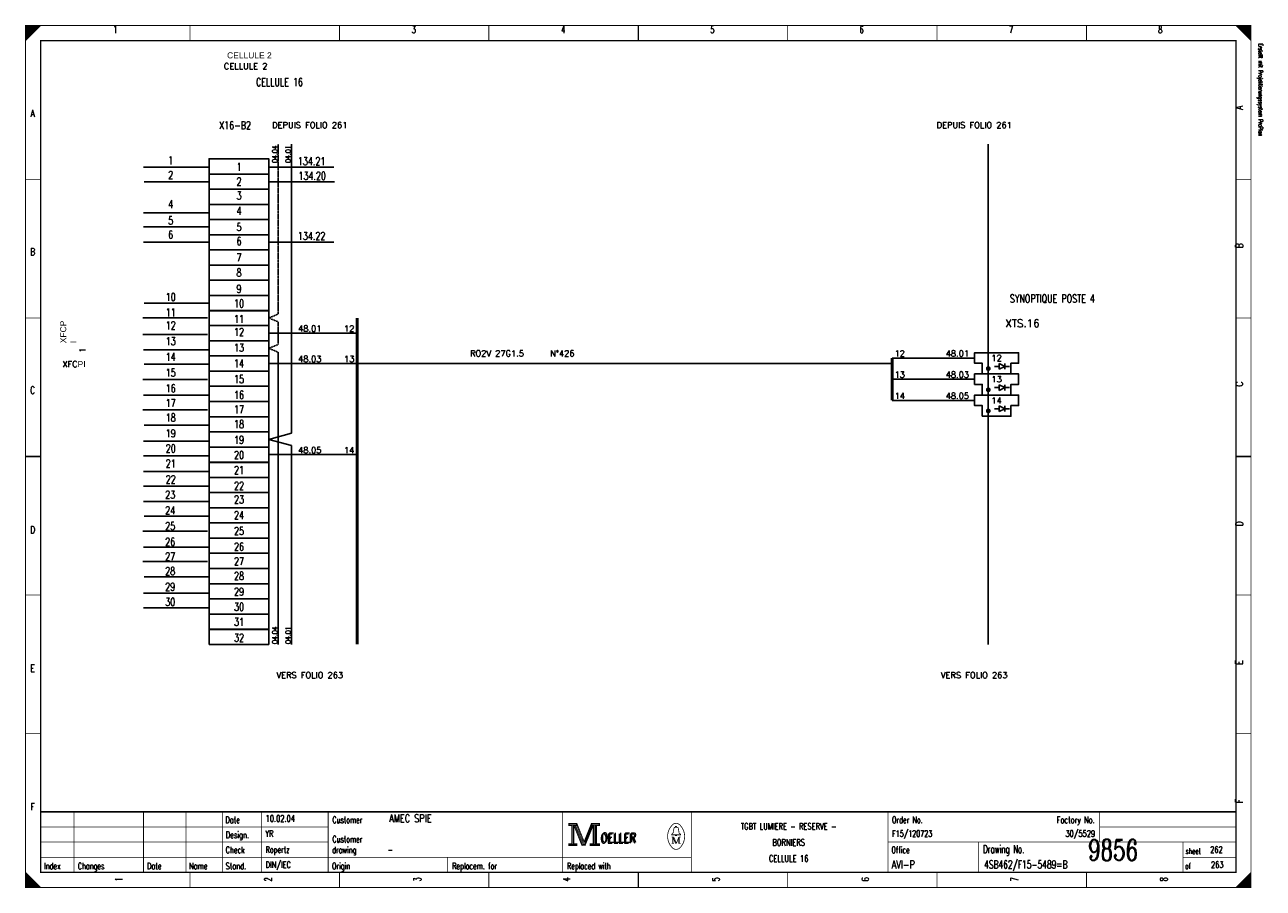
# Model space of a CAD drawing. Extents: x 0 to 409, y 0 to 285.
import ezdxf
from ezdxf.enums import TextEntityAlignment as Align

# ---------------------------------------------------------------- set-up
doc = ezdxf.new("R2010")
doc.units = 0
doc.header["$MEASUREMENT"] = 0
doc.linetypes.add('CONTINU', pattern=[0])
doc.linetypes.add('DISCONTINU', pattern=[0.15, 0.1, -0.05])
doc.layers.get('0').update_dxf_attribs({"color": 9, "linetype": 'CONTINUOUS'})
for name, color, linetype in [('POINTILLE', 5, 'DISCONTINU'), ('SCH-3', 3, 'CONTINU'), ('TEXTE', 3, 'CONTINUOUS'), ('TRAIFIN', 1, 'CONTINUOUS'), ('TRAIGROS', 2, 'CONTINUOUS'), ('TRAIMOY', 4, 'CONTINUOUS')]:
    doc.layers.add(name, color=color, linetype=linetype)
doc.styles.get("Standard").update_dxf_attribs({"font": 'romanc.shx', "bigfont": 'TXT.shx'})

# ---------------------------------------------------------------- blocks, each defined once
blk = doc.blocks.new('BRND')
at = {"layer": 'TRAIFIN'}
for p, q in [((0.8, -5.47), (0.8, -3.59)), ((0.8, -3.59), (2.68, -4.53)), ((2.68, -5.47), (2.68, -3.59)), ((-0.73, -4.53), (0.8, -4.53)), ((2.68, -4.53), (0.8, -5.47)), ((2.68, -4.53), (4.27, -4.53))]:
    blk.add_line(p, q, dxfattribs=at)
at = {"layer": 'TRAIMOY'}
blk.add_lwpolyline([(-4.75, -7), (-4.75, -3.5), (-7.25, -3.5), (-7.25, 0), (7.25, 0), (7.25, -3.5), (4.75, -3.5), (4.75, -7)], close=True, dxfattribs=at)

msp = doc.modelspace()

# ---------------------------------------------------------------- linework, layer by layer
at = {"color": 0, "linetype": 'Continuous'}
for p, q in [((38.98, 238.14), (60.31, 238.14)), ((80.59, 238.14), (101.92, 238.14)), ((39.16, 233.3), (60.49, 233.3)), ((80.77, 233.3), (102.1, 233.3)), ((38.98, 223.09), (60.31, 223.09)), ((38.98, 218.42), (60.31, 218.42)), ((38.98, 213.4), (60.31, 213.4)), ((80.59, 213.4), (101.92, 213.4)), ((39.16, 193.24), (60.49, 193.24)), ((38.8, 188.39), (60.13, 188.39)), ((38.8, 182.84), (60.13, 182.84)), ((38.98, 177.82), (60.31, 177.82)), ((39.16, 172.98), (60.49, 172.98)), ((38.8, 167.96), (60.13, 167.96)), ((38.98, 162.77), (60.31, 162.77)), ((38.8, 157.93), (60.13, 157.93)), ((39.16, 152.91), (60.49, 152.91)), ((38.98, 147.53), (60.31, 147.53)), ((38.98, 142.7), (60.31, 142.7)), ((38.98, 137.54), (60.31, 137.54)), ((38.98, 132.74), (60.31, 132.74)), ((38.98, 127.62), (60.31, 127.62)), ((39.16, 122.78), (60.49, 122.78)), ((38.8, 117.77), (60.13, 117.77)), ((38.98, 112.57), (60.31, 112.57)), ((38.8, 107.73), (60.13, 107.73)), ((39.16, 102.71), (60.49, 102.71)), ((38.98, 97.34), (60.31, 97.34)), ((38.98, 92.5), (60.31, 92.5))]:
    msp.add_line(p, q, dxfattribs=at)
at = {"color": 0, "const_width": 0.25, "flags": 128}
for points in [[(0, 285), (5, 285), (0, 280), (0, 285)], [(0, 142.5), (0, 285), (405, 285), (405, 0), (0, 0), (0, 142.5)], [(0.25, 285), (0.25, 280.25), (0.5, 280.5), (0.5, 285), (0.75, 285), (0.75, 280.75), (1, 281), (1, 285), (1.25, 285), (1.25, 281.25), (1.5, 281.5), (1.5, 285), (1.75, 285), (1.75, 281.75), (2, 282)], [(2, 282), (2, 285), (2.25, 285), (2.25, 282.25), (2.5, 282.5), (2.5, 285), (2.75, 285), (2.75, 282.75), (3, 283), (3, 285), (3.25, 285), (3.25, 283.25), (3.5, 283.5), (3.5, 285), (3.75, 285)], [(3.75, 285), (3.75, 283.75), (4, 284), (4, 285), (4.25, 285), (4.25, 284.25), (4.5, 284.5), (4.5, 285), (4.75, 285), (4.75, 284.75)], [(400, 285), (405, 280), (404.75, 280.25), (404.75, 285), (404.5, 285), (404.5, 280.5), (404.25, 280.75), (404.25, 285), (404, 285), (404, 281), (403.75, 281.25), (403.75, 285), (403.5, 285), (403.5, 281.5), (403.25, 281.75)], [(401.5, 283.5), (401.5, 285), (401.25, 285), (401.25, 283.75), (401, 284), (401, 285), (400.75, 285), (400.75, 284.25), (400.5, 284.5), (400.5, 285), (400.25, 285), (400.25, 284.75)], [(403.25, 281.75), (403.25, 285), (403, 285), (403, 282), (402.75, 282.25), (402.75, 285), (402.5, 285), (402.5, 282.5), (402.25, 282.75), (402.25, 285), (402, 285), (402, 283), (401.75, 283.25), (401.75, 285), (401.5, 285)], [(179.5, 21.2), (179.5, 20.5), (180.5, 20.5), (180.5, 14.5), (179.5, 14.5), (179.5, 13.8), (182.2, 13.8), (182.2, 14.5), (181.2, 14.5), (181.2, 20.5), (182.2, 20.5), (182.2, 21.2), (179.5, 21.2)], [(180.7, 20.7), (180.7, 14.3), (181, 14.3), (181, 20.7)], [(181.2, 20.5), (183.9, 13.8), (184.9, 13.8), (187.6, 20.5)], [(181.8, 20.5), (184.2, 14.6), (184.6, 14.6)], [(182.2, 21.2), (184.6, 15.2), (187, 21.2)], [(182.2, 20.5), (184.4, 14.9), (184.7, 14.9)], [(184.6, 14.2), (184.9, 14.2), (187.4, 20.5)], [(184.6, 14.6), (184.8, 14.6), (187.2, 20.5)], [(187.6, 20.5), (187.6, 14.5), (186.6, 14.5), (186.6, 13.8), (187.1, 13.8)], [(187, 21.2), (187, 20.5), (188, 20.5), (188, 14.5), (187, 14.5), (187, 13.8), (189.7, 13.8), (189.7, 14.5), (188.7, 14.5), (188.7, 20.5), (189.7, 20.5), (189.7, 21.2), (187, 21.2)], [(187.8, 20.7), (187.8, 14.3), (188.3, 14.3), (188.3, 20.7), (188.5, 20.7), (188.5, 14.3)], [(214.8, 17.4), (213.5, 17.4), (213.5, 17.6), (214, 18), (214.3, 19.6)], [(213.9, 16.7), (213.9, 14.6), (213.5, 14.6)], [(213.9, 16.7), (214.8, 14.6), (215.1, 14.6)], [(214.8, 19.9), (214.8, 20.2), (215.2, 20.2), (215.2, 19.9)], [(215.2, 17.4), (216.5, 17.4), (216.5, 17.6), (216, 18), (215.7, 19.6)], [(0, 5), (0, 0), (5, 0), (0, 5), (0.25, 4.75), (0.25, 0), (0.5, 0), (0.5, 4.5), (0.75, 4.25), (0.75, 0), (1, 0), (1, 4), (1.25, 3.75), (1.25, 0), (1.5, 0)], [(404.75, 4.75), (404.75, 0), (404.5, 0), (404.5, 4.5), (404.25, 4.25), (404.25, 0), (404, 0), (404, 4), (403.75, 3.75), (403.75, 0), (403.5, 0), (403.5, 3.5), (403.25, 3.25), (403.25, 0), (403, 0)], [(1.5, 0), (1.5, 3.5), (1.75, 3.25), (1.75, 0), (2, 0), (2, 3), (2.25, 2.75), (2.25, 0), (2.5, 0), (2.5, 2.5), (2.75, 2.25), (2.75, 0), (3, 0), (3, 2), (3.25, 1.75)], [(3.25, 1.75), (3.25, 0), (3.5, 0), (3.5, 1.5), (3.75, 1.25), (3.75, 0), (4, 0), (4, 1), (4.25, 0.75), (4.25, 0), (4.5, 0), (4.5, 0.5), (4.75, 0.25)], [(401.25, 1.25), (401.25, 0), (401, 0), (401, 1), (400.75, 0.75), (400.75, 0), (400.5, 0), (400.5, 0.5), (400.25, 0.25), (400.25, 0)], [(403, 0), (403, 3), (402.75, 2.75), (402.75, 0), (402.5, 0), (402.5, 2.5), (402.25, 2.25), (402.25, 0), (402, 0), (402, 2), (401.75, 1.75), (401.75, 0), (401.5, 0), (401.5, 1.5), (401.25, 1.25)]]:
    msp.add_lwpolyline(points, dxfattribs=at)
at = {"color": 0, "flags": 128}
for points, const_width in [([(0, 285), (405, 285), (405, 0), (0, 0)], 0.25), ([(5, 280), (400, 280), (400, 5), (5, 5)], 0.5), ([(5, 280), (400, 280), (400, 5), (5, 5)], 0.25), ([(179.7, 21), (182, 21), (182, 20.7), (179.7, 20.7)], 0.25), ([(187.2, 21), (189.5, 21), (189.5, 20.7), (187.2, 20.7)], 0.25), ([(214.8, 17.4), (215.2, 17.4), (215.2, 17.1), (214.8, 17.1)], 0.25), ([(179.7, 14.3), (182, 14.3), (182, 14), (179.7, 14)], 0.25), ([(186.8, 14.3), (189.5, 14.3), (189.5, 14), (186.8, 14)], 0.25)]:
    msp.add_lwpolyline(points, close=True, dxfattribs=dict(at, const_width=const_width))
at = {"color": 0}
for points, const_width in [([(54.38, 285), (54.38, 280)], 0.25), ([(103.75, 285), (103.75, 280)], 0.25), ([(153.12, 285), (153.12, 280)], 0.25), ([(202.5, 280), (202.5, 285)], 0.5), ([(202.5, 285), (202.5, 280)], 0.25), ([(251.88, 285), (251.88, 280)], 0.25), ([(301.25, 285), (301.25, 280)], 0.25), ([(350.62, 285), (350.62, 280)], 0.25), ([(0, 234.17), (5, 234.17)], 0.25), ([(405, 234.17), (400, 234.17)], 0.25), ([(0, 188.33), (5, 188.33)], 0.25), ([(405, 188.33), (400, 188.33)], 0.25), ([(5, 142.5), (0, 142.5)], 0.5), ([(0, 142.5), (5, 142.5)], 0.25), ([(400, 142.5), (405, 142.5)], 0.5), ([(405, 142.5), (400, 142.5)], 0.25), ([(0, 96.67), (5, 96.67)], 0.25), ([(405, 96.67), (400, 96.67)], 0.25), ([(0, 50.83), (5, 50.83)], 0.25), ([(405, 50.83), (400, 50.83)], 0.25), ([(400, 25), (5, 25)], 0.5), ([(16, 5), (16, 25)], 0.25), ([(39, 5), (39, 25)], 0.25), ([(53, 5), (53, 25)], 0.25), ([(65, 25), (65, 5)], 0.25), ([(78, 25), (78, 5)], 0.25), ([(100, 25), (100, 5)], 0.25), ([(177.5, 25), (177.5, 5)], 0.25), ([(220, 25), (220, 5)], 0.25), ([(285, 25), (285, 5)], 0.25), ([(355, 25), (355, 15)], 0.25), ([(181.5, 20.5), (184, 14.2)], 0.25), ([(184.7, 14.9), (187, 20.6)], 0.25), ([(5, 20), (100, 20)], 0.25), ([(213.5, 16.7), (214.2, 16.7)], 0.25), ([(214.2, 16.7), (215.1, 14.6)], 0.25), ([(214.6, 19.9), (215.5, 19.9)], 0.25), ([(215.1, 14.6), (215.9, 16.7)], 0.25), ([(215.9, 14.6), (215.9, 16.7)], 0.25), ([(215.9, 16.7), (216.5, 16.7)], 0.25), ([(216.1, 16.7), (216.1, 14.6)], 0.25), ([(355, 20), (400, 20)], 0.25), ([(5, 15), (100, 15)], 0.25), ([(184, 14.2), (184.6, 14.2)], 0.25), ([(213.9, 14.6), (214.3, 14.6)], 0.25), ([(216.5, 14.6), (215.7, 14.6)], 0.25), ([(285, 15), (400, 15)], 0.25), ([(315, 15), (315, 5)], 0.25), ([(382.5, 15), (382.5, 5)], 0.25), ([(5, 10), (220, 10)], 0.25), ([(139.5, 10), (139.5, 5)], 0.25), ([(382.5, 10), (400, 10)], 0.25), ([(54.38, 0), (54.38, 5)], 0.25), ([(103.75, 0), (103.75, 5)], 0.25), ([(153.12, 0), (153.12, 5)], 0.25), ([(202.5, 5), (202.5, 0)], 0.5), ([(202.5, 0), (202.5, 5)], 0.25), ([(251.88, 0), (251.88, 5)], 0.25), ([(301.25, 0), (301.25, 5)], 0.25), ([(350.62, 0), (350.62, 5)], 0.25), ([(405, 5), (400, 0)], 0.25), ([(4.75, 0), (4.75, 0.25)], 0.25)]:
    msp.add_lwpolyline(points, dxfattribs=dict(at, const_width=const_width))
at = {"color": 0, "linetype": 'Continuous'}
for points in [[(60.66, 235.9), (60.66, 240.92), (80.38, 240.92), (80.38, 235.9)], [(60.66, 230.88), (60.66, 235.9), (80.38, 235.9), (80.38, 230.88)], [(60.66, 225.86), (60.66, 230.88), (80.38, 230.88), (80.38, 225.86)], [(60.66, 220.84), (60.66, 225.86), (80.38, 225.86), (80.38, 220.84)], [(60.66, 215.82), (60.66, 220.84), (80.38, 220.84), (80.38, 215.82)], [(60.66, 210.8), (60.66, 215.82), (80.38, 215.82), (80.38, 210.8)], [(60.66, 205.78), (60.66, 210.8), (80.38, 210.8), (80.38, 205.78)], [(60.66, 200.76), (60.66, 205.78), (80.38, 205.78), (80.38, 200.76)], [(60.66, 195.73), (60.66, 200.76), (80.38, 200.76), (80.38, 195.73)], [(60.66, 190.71), (60.66, 195.73), (80.38, 195.73), (80.38, 190.71)], [(60.66, 185.79), (60.66, 190.81), (80.38, 190.81), (80.38, 185.79)], [(60.66, 180.77), (60.66, 185.79), (80.38, 185.79), (80.38, 180.77)], [(60.66, 175.75), (60.66, 180.77), (80.38, 180.77), (80.38, 175.75)], [(60.66, 170.73), (60.66, 175.75), (80.38, 175.75), (80.38, 170.73)], [(60.66, 165.71), (60.66, 170.73), (80.38, 170.73), (80.38, 165.71)], [(60.66, 160.68), (60.66, 165.71), (80.38, 165.71), (80.38, 160.68)], [(60.66, 155.66), (60.66, 160.68), (80.38, 160.68), (80.38, 155.66)], [(60.66, 150.64), (60.66, 155.66), (80.38, 155.66), (80.38, 150.64)], [(60.66, 145.62), (60.66, 150.64), (80.38, 150.64), (80.38, 145.62)], [(60.66, 140.6), (60.66, 145.62), (80.38, 145.62), (80.38, 140.6)], [(60.66, 135.53), (60.66, 140.55), (80.38, 140.55), (80.38, 135.53)], [(60.66, 130.55), (60.66, 135.57), (80.38, 135.57), (80.38, 130.55)], [(60.66, 125.55), (60.66, 130.57), (80.38, 130.57), (80.38, 125.55)], [(60.66, 120.53), (60.66, 125.55), (80.38, 125.55), (80.38, 120.53)], [(60.66, 115.51), (60.66, 120.53), (80.38, 120.53), (80.38, 115.51)], [(60.66, 110.49), (60.66, 115.51), (80.38, 115.51), (80.38, 110.49)], [(60.66, 105.46), (60.66, 110.49), (80.38, 110.49), (80.38, 105.46)], [(60.66, 100.44), (60.66, 105.46), (80.38, 105.46), (80.38, 100.44)], [(60.66, 95.42), (60.66, 100.44), (80.38, 100.44), (80.38, 95.42)], [(60.66, 90.4), (60.66, 95.42), (80.38, 95.42), (80.38, 90.4)], [(60.66, 85.33), (60.66, 90.35), (80.38, 90.35), (80.38, 85.33)], [(60.66, 80.36), (60.66, 85.38), (80.38, 85.38), (80.38, 80.36)]]:
    msp.add_lwpolyline(points, close=True, dxfattribs=at)
at = {"color": 0, "const_width": 0.25, "flags": 128}
for points in [[(213.5, 20.39, 0.373815), (213.49, 13.43, 0.373815)], [(216.49, 20.4, 0.530775), (213.51, 20.41, 0.530775)], [(216.5, 13.4, 0.378582), (216.46, 20.44, 0.378582)], [(214.6, 19.9, 0.414214), (214.3, 19.6, 0.414214)], [(215.7, 19.6, 0.414214), (215.4, 19.9, 0.414214)], [(213.5, 13.4, 0.532213), (216.49, 13.39, 0.532213)]]:
    msp.add_lwpolyline(points, format="xyb", dxfattribs=at)
at = {"layer": 'POINTILLE', "color": 0, "const_width": 0.5}
msp.add_lwpolyline([(286.41, 173.24), (109.63, 173.24)], dxfattribs=at)
at = {"layer": 'TRAIFIN', "color": 0, "linetype": 'DISCONTINU'}
for p, q in [((83.53, 245.8), (83.53, 189.59)), ((83.53, 189.59), (80.38, 188.3)), ((83.53, 187.02), (80.38, 188.3)), ((83.53, 187.02), (83.53, 179.55)), ((83.53, 179.55), (80.38, 178.26)), ((83.53, 176.97), (80.38, 178.26))]:
    msp.add_line(p, q, dxfattribs=at)
at = {"layer": 'TRAIFIN', "color": 0}
for p, q in [((87.91, 150.17), (87.91, 245.8)), ((87.91, 150.17), (87.91, 215.86)), ((109.63, 183.28), (80.38, 183.28)), ((83.53, 80.37), (83.53, 176.97)), ((109.63, 173.24), (80.38, 173.24)), ((313.66, 175.06), (286.41, 175.06)), ((313.66, 168.06), (286.41, 168.06)), ((313.66, 161.06), (286.41, 161.06)), ((87.91, 150.17), (80.38, 148.13)), ((87.91, 146.09), (80.38, 148.13)), ((87.91, 80.39), (87.91, 146.09)), ((87.91, 80.39), (87.91, 146.09)), ((109.63, 143.11), (80.38, 143.11))]:
    msp.add_line(p, q, dxfattribs=at)
at = {"layer": 'TRAIFIN', "color": 0, "const_width": 0.72}
for points in [[(317.72, 171.56, 1), (318.6, 171.56, 1)], [(317.72, 164.56, 1), (318.6, 164.56, 1)], [(317.72, 157.56, 1), (318.6, 157.56, 1)]]:
    msp.add_lwpolyline(points, format="xyb", close=True, dxfattribs=at)
at = {"layer": 'TRAIGROS', "color": 0}
msp.add_line((318.16, 245.8), (318.16, 80.36), dxfattribs=at)
at = {"layer": 'TRAIGROS', "color": 0, "const_width": 1}
for points in [[(109.63, 188.3), (109.63, 80.36)], [(286.41, 175.06), (286.41, 161.06)]]:
    msp.add_lwpolyline(points, dxfattribs=at)

# ---------------------------------------------------------------- block references
at = {"layer": 'SCH-3', "color": 0}
for p in [(320.91, 176.81), (320.91, 169.81), (320.91, 162.81)]:
    msp.add_blockref('BRND', p, dxfattribs=at)

# ---------------------------------------------------------------- texts
at = {"color": 0}
for s, height, width, p in [('1', 2.38, 0.672, (29.65, 284.86)), ('3', 2.38, 0.672, (128.32, 284.86)), ('4', 2.38, 0.672, (177.66, 284.86)), ('5', 2.38, 0.672, (226.99, 284.86)), ('6', 2.38, 0.672, (276.32, 284.86)), ('7', 2.38, 0.672, (325.66, 284.86)), ('8', 2.38, 0.672, (374.99, 284.86)), ('CELLULE 16', 2.619, 0.736, (83.93, 267.6)), ('A', 2.38, 0.76, (2.33, 257.17)), ('X16-B2', 2.619, 0.736, (69.25, 253.3)), ('1', 2.62, 0.736, (47.97, 241.72)), ('134.21', 2.619, 0.736, (94.55, 241.45)), ('1', 2.62, 0.736, (70.57, 239.57)), ('2', 2.62, 0.736, (47.97, 236.88)), ('2', 2.62, 0.736, (70.57, 234.73)), ('134.20', 2.619, 0.736, (94.73, 236.61)), ('3', 2.62, 0.736, (70.57, 230.07)), ('4', 2.62, 0.736, (47.97, 227.21)), ('5', 2.62, 0.736, (47.97, 221.83)), ('4', 2.62, 0.736, (70.57, 225.05)), ('6', 2.62, 0.736, (47.97, 217.16)), ('5', 2.62, 0.736, (70.57, 219.68)), ('6', 2.62, 0.736, (70.57, 215.01)), ('134.22', 2.619, 0.736, (94.55, 216.71)), ('B', 2.38, 0.76, (2.33, 211.39)), ('7', 2.62, 0.736, (70.57, 209.63)), ('8', 2.62, 0.736, (70.57, 204.62)), ('10', 2.619, 0.736, (47.97, 196.55)), ('9', 2.62, 0.736, (70.57, 199.24)), ('10', 2.619, 0.736, (70.57, 194.4)), ('SYNOPTIQUE POSTE 4', 2.6194, 0.736, (339.34, 196.04)), ('11', 2.619, 0.736, (47.97, 191.43)), ('11', 2.619, 0.736, (70.57, 189.28)), ('12', 2.619, 0.736, (47.97, 187.13)), ('12', 2.619, 0.736, (70.57, 184.98)), ('13', 2.619, 0.736, (47.97, 181.94)), ('14', 2.619, 0.736, (47.97, 176.74)), ('13', 2.619, 0.736, (70.57, 179.79)), ('14', 2.619, 0.736, (70.57, 174.59)), ('15', 2.619, 0.736, (47.97, 171.54)), ('15', 2.619, 0.736, (70.57, 169.39)), ('C', 2.38, 0.76, (2.33, 165.61)), ('16', 2.619, 0.736, (47.97, 166.35)), ('16', 2.619, 0.736, (70.57, 164.19)), ('17', 2.619, 0.736, (47.97, 161.51)), ('18', 2.619, 0.736, (47.97, 156.67)), ('17', 2.619, 0.736, (70.57, 159.36)), ('19', 2.619, 0.736, (47.97, 151.47)), ('18', 2.619, 0.736, (70.57, 154.52)), ('19', 2.619, 0.736, (70.57, 149.32)), ('20', 2.619, 0.736, (47.97, 146.45)), ('20', 2.619, 0.736, (70.57, 144.3)), ('21', 2.619, 0.736, (47.97, 141.48)), ('21', 2.619, 0.736, (70.57, 139.33)), ('22', 2.619, 0.736, (47.97, 136.24)), ('23', 2.619, 0.736, (47.8, 131.2)), ('22', 2.619, 0.736, (70.57, 134.09)), ('23', 2.619, 0.736, (70.57, 129.59)), ('24', 2.619, 0.736, (47.8, 126)), ('24', 2.619, 0.736, (70.57, 124.39)), ('D', 2.38, 0.76, (2.33, 119.47)), ('25', 2.619, 0.736, (47.8, 120.81)), ('25', 2.619, 0.736, (70.57, 119.19)), ('26', 2.619, 0.736, (47.8, 115.61)), ('27', 2.619, 0.736, (47.8, 110.77)), ('26', 2.619, 0.736, (70.57, 114)), ('27', 2.619, 0.736, (70.57, 109.16)), ('28', 2.619, 0.736, (47.8, 105.93)), ('28', 2.619, 0.736, (70.57, 104.32)), ('29', 2.619, 0.736, (47.8, 100.74)), ('29', 2.619, 0.736, (70.57, 99.12)), ('30', 2.619, 0.736, (47.8, 95.72)), ('30', 2.619, 0.736, (70.57, 94.11)), ('31', 2.619, 0.736, (70.57, 89.13)), ('32', 2.619, 0.736, (70.57, 83.89)), ('E', 2.38, 0.76, (2.33, 73.68)), ('F', 2.38, 0.76, (2.33, 27.9)), ('TGBT LUMIERE - RESERVE -', 2.1431, 0.7536, (252.19, 21.3)), ('BORNIERS', 2.143, 0.76, (252.19, 15.97)), ('CELLULE 16', 2.143, 0.681231, (252.19, 10.65))]:
    msp.add_text(s, height=height, dxfattribs=dict(at, width=width)).set_placement(p, align=Align.TOP_CENTER)
at = {"color": 0, "width": 0.622634}
msp.add_text('Erstellt mit Projektierungssystem ProPlan', height=1.4287, rotation=270, dxfattribs=at).set_placement((407.02, 279.06), align=Align.BOTTOM_LEFT)
at = {"color": 0, "width": 0.76}
for s, p in [('A', (399.91, 257.17)), ('B', (399.91, 211.39)), ('C', (399.92, 165.61)), ('D', (399.92, 119.47)), ('E', (399.91, 73.68)), ('F', (399.91, 27.9))]:
    msp.add_text(s, height=2.38, rotation=90, dxfattribs=at).set_placement(p, align=Align.TOP_LEFT)
at = {"color": 0}
for s, height, width, p in [('04.04', 1.676, 0.736, (81.55, 242.48)), ('04.01', 1.676, 0.736, (85.94, 242.48)), ('04.04', 1.676, 0.736, (81.55, 83.43)), ('04.01', 1.676, 0.736, (85.94, 83.43)), ('1', 2.38, 0.672, (29.65, 2.7)), ('2', 2.38, 0.672, (78.99, 2.7)), ('3', 2.38, 0.672, (128.32, 2.7)), ('4', 2.38, 0.672, (177.66, 2.7)), ('5', 2.38, 0.672, (226.99, 2.7)), ('6', 2.38, 0.672, (276.32, 2.7)), ('7', 2.38, 0.672, (325.66, 2.7)), ('8', 2.38, 0.672, (374.99, 2.7))]:
    msp.add_text(s, height=height, rotation=90, dxfattribs=dict(at, width=width)).set_placement(p, align=Align.TOP_CENTER)
for s, height, width, p in [('Date', 2.143, 0.64, (66.05, 23.42)), ('Customer', 2.143, 0.62, (101.4, 23.42)), ('Order No.', 2.143, 0.656889, (286.33, 23.42)), ('Design.', 2.143, 0.636571, (66.19, 18.46)), ('Customer', 2.143, 0.62, (101.4, 17.04)), ('OELLER', 3.096, 0.76, (189.96, 17.75)), ('OELLER', 3.096, 0.76, (189.96, 17.75)), ('OELLER', 3.096, 0.76, (190.32, 18.1)), ('Check', 2.143, 0.632, (66.12, 13.49)), ('drawing', 2.143, 0.6, (101.33, 13.49)), ('Office', 2.143, 0.626667, (286.15, 13.49)), ('Drawing No.', 2.6194, 0.646545, (316.43, 13.98)), ('sheet', 1.905, 0.6, (383.38, 12.99)), ('Index', 2.143, 0.632, (6.09, 8.16)), ('Changes', 2.143, 0.622857, (17.26, 8.16)), ('Stand.', 2.143, 0.642667, (66.12, 8.16)), ('Origin', 2.143, 0.626667, (101.27, 8.16)), ('Replacem. for', 2.1431, 0.627077, (140.97, 8.16)), ('Replaced with', 2.1431, 0.619692, (178.95, 8.16)), ('of', 1.905, 0.6, (383.23, 8.02)), ('Date', 2.143, 0.64, (40.15, 8.16)), ('Name', 2.143, 0.64, (54.04, 8.16))]:
    msp.add_text(s, height=height, dxfattribs=dict(at, width=width)).set_placement(p, align=Align.TOP_LEFT)
for s, height, width, p in [('10.02.04', 2.143, 0.678, (79.34, 21.08)), ('AMEC SPIE', 2.619, 0.752889, (120.16, 20.77)), ('YR', 2.143, 0.626667, (79.27, 16.11)), ('F15/120723', 2.143, 0.6832, (286.39, 16.11)), ('Ropertz', 2.143, 0.622857, (79.32, 10.79)), ('-', 2.14, 0.696, (119.65, 10.79)), ('9856', 7, 0.6928, (351.08, 6.78)), ('262', 2.143, 0.672, (391.5, 10.79)), ('DIN/IEC', 2.143, 0.750857, (79.35, 5.82)), ('AVI-P', 2.619, 0.7472, (286.24, 5.51)), ('4SB462/F15-5489=B', 2.6194, 0.6928, (316.79, 5.51)), ('263', 2.143, 0.672, (391.77, 5.82))]:
    msp.add_text(s, height=height, dxfattribs=dict(at, width=width)).set_placement(p, align=Align.BOTTOM_LEFT)
at = {"color": 0, "width": 0.646545}
msp.add_text('Factory No.', height=2.1431, dxfattribs=at).set_placement((353.35, 23.42), align=Align.TOP_RIGHT)
at = {"color": 0, "width": 0.675429}
msp.add_text('30/5529', height=2.143, dxfattribs=at).set_placement((353.46, 16.11), align=Align.BOTTOM_RIGHT)
at = {"linetype": 'Continuous', "char_height": 2, "attachment_point": 1}
for s, insert, width in [('{\\fArial|b0|i0|c0|p34;CELLULE 2}', (66.61, 276.14), 67.0761), ('CELLULE 2', (65.54, 272.55), 64.2066), ('XFC{\\fArial|b0|i0|c0|p34;PI}', (12.17, 174.04), 3.7664)]:
    msp.add_mtext(s, dxfattribs=dict(at, insert=insert, width=width))
at = {"linetype": 'Continuous', "char_height": 2, "attachment_point": 1, "rotation": 90}
for s, insert, width in [('{\\fArial|b0|i0|c0|p34;XFCP\\PI}', (11.45, 179.96), 3.7664), ('1', (17.84, 176.83), 3.9457)]:
    msp.add_mtext(s, dxfattribs=dict(at, insert=insert, width=width))
at = {"layer": 'TEXTE', "color": 0}
for s, p in [('DEPUIS FOLIO 261', (93.93, 252.08)), ('DEPUIS FOLIO 261', (313.51, 252.08)), ('48.01', (93.93, 184.78)), ('12', (106.96, 184.78)), ('48.03', (93.93, 174.74)), ('13', (106.96, 174.74)), ('12', (288.88, 176.56)), ('48.01', (307.94, 176.56)), ('12', (320.91, 175.06)), ('13', (288.88, 169.56)), ('48.03', (307.94, 169.56)), ('13', (320.91, 168.06)), ('14', (288.88, 162.56)), ('48.05', (307.94, 162.56)), ('14', (320.91, 161.06)), ('48.05', (93.93, 144.61)), ('14', (106.96, 144.61)), ('VERS FOLIO 263', (93.93, 70.21)), ('VERS FOLIO 263', (313.51, 70.21))]:
    msp.add_text(s, height=2, dxfattribs=at).set_placement(p, align=Align.MIDDLE)
msp.add_text('XTS.16', height=2.5, dxfattribs=at).set_placement((329.45, 185.3), align=Align.CENTER)
for s, p in [('RO2V 27G1.5', (146.9, 175.59)), ('N°426', (173.36, 175.59))]:
    msp.add_text(s, height=2, dxfattribs=at).set_placement(p)

doc.saveas('drawing.dxf')
